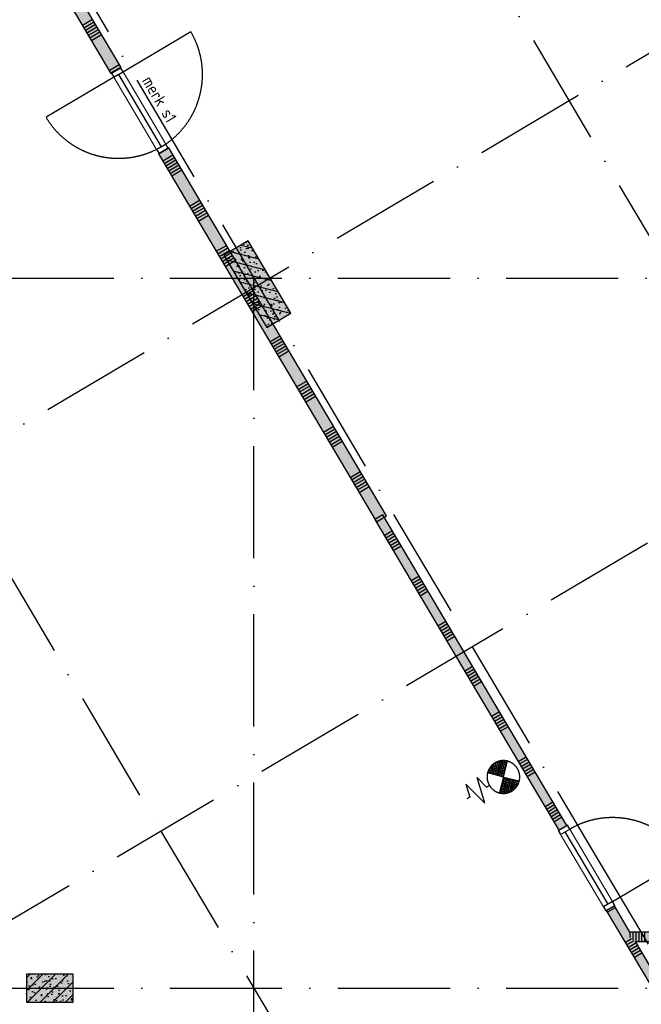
# Model space of a CAD drawing. Header units: millimetres. Extents: x 20872 to 297961, y -293704 to 213007.
# Tile 162 of 256: x 68175 to 74833, y -10894 to -354. Entities that reach past the tile are written whole.
import ezdxf
from ezdxf.enums import TextEntityAlignment as Align
from ezdxf.xclip import XClip

# ---------------------------------------------------------------- set-up
doc = ezdxf.new("R2010")
doc.units = ezdxf.units.MM
doc.header["$LTSCALE"] = 100
doc.header["$XCLIPFRAME"] = 2
doc.linetypes.add('ACAD_ISO10W100', pattern=[18, 12, -3, 0, -3])
for name, color, linetype in [('A--L$7--_stramien', 1, 'Continuous'), ('A--L20--_bovenbouw', 3, 'Continuous'), ('A--L30--_afbouw', 7, 'Continuous'), ('A--L65--_beveiligingsinstallaties', 8, 'Continuous'), ('A--T$7--_stramien', 7, 'Continuous'), ('BURO_tekst', 7, 'Continuous'), ('XREFS', 9, 'Continuous')]:
    doc.layers.add(name, color=color, linetype=linetype)
doc.styles.add('GBB_ISOP', font='isocp.shx')

# ---------------------------------------------------------------- blocks, each defined once
blk = doc.blocks.new('stramienlijnen_1')
at = {"layer": 'A--L$7--_stramien', "color": 1, "linetype": 'ACAD_ISO10W100', "lineweight": -3}
for p, q in [((47999, 68712), (76352.4, 20826.6)), ((44667.3, 66739.2), (73020.6, 18853.8)), ((41335.5, 64766.5), (69688.8, 16881.1)), ((60732.6, 16807.7), (77391.4, 26671.5)), ((57184.5, 22800), (138184.5, 22800)), ((63025.3, 12935.6), (79684.1, 22799.4)), ((70684.5, 0), (70684.5, 22800)), ((73020.6, 18853.8), (74294.3, 16702.7)), ((69688.8, 16881.1), (70962.6, 14729.9)), ((74294.3, 16702.7), (85457.8, -2152.7)), ((57184.5, 15200), (138184.5, 15200))]:
    blk.add_line(p, q, dxfattribs=at)
blk = doc.blocks.new('1e verdieping bestaand leeg')
at = {"layer": 'A--T$7--_stramien'}
blk.add_blockref('stramienlijnen_1', (0, 0), dxfattribs=at)
blk = doc.blocks.new('BURO_onderaanzicht')
at = {"color": 7}
blk.add_line((-432, 0), (432, 0), dxfattribs=at)
blk = doc.blocks.new('65_brandslanghas_01_P03_BV')
at = {"color": 1}
for p, q in [((0, 0), (-123, 122)), ((-120, 120), (-88, 152)), ((7, 7), (-117, 130)), ((-107, 107), (-45, 169)), ((19, 19), (-103, 141)), ((-95, 95), (-15, 174)), ((31, 31), (-88, 151)), ((-82, 82), (10, 175)), ((44, 44), (-72, 160)), ((-70, 70), (32, 172)), ((-58, 58), (52, 167)), ((56, 56), (-54, 166)), ((-45, 45), (70, 160)), ((69, 69), (-34, 172)), ((-33, 33), (86, 152)), ((-21, 21), (101, 143)), ((81, 81), (-13, 175)), ((-8, 8), (115, 132)), ((0, 0), (122, 122)), ((93, 93), (12, 175)), ((106, 106), (41, 170)), ((118, 118), (81, 155)), ((315, 140), (245, -140)), ((315, 140), (385, -140)), ((0, 0), (-123, -123)), ((-116, -133), (8, -8)), ((-103, -144), (20, -20)), ((-21, -175), (-98, -98)), ((-88, -153), (33, -33)), ((5, -176), (-85, -85)), ((28, -174), (-73, -73)), ((-71, -161), (45, -45)), ((48, -169), (-61, -61)), ((-53, -168), (58, -58)), ((66, -163), (-48, -48)), ((83, -155), (-36, -36)), ((-33, -173), (70, -70)), ((99, -146), (-24, -24)), ((113, -135), (-11, -11)), ((-11, -176), (82, -82)), ((0, 0), (122, -123)), ((14, -176), (95, -95)), ((210, 0), (175, 0)), ((245, -140), (210, 0)), ((385, -140), (420, 0)), ((420, 0), (455, 0)), ((-52, -169), (-110, -110)), ((43, -171), (107, -107)), ((84, -155), (119, -119))]:
    blk.add_line(p, q, dxfattribs=at)
at = {"color": 1, "ltscale": 2}
blk.add_lwpolyline([(-124, -125, 0.412892), (124, -125, -1.104742)], format="xyb", dxfattribs=at)
at = {"color": 1}
blk.add_arc((0, 0), 175, 314.9295, 226.2, dxfattribs=at)
blk = doc.blocks.new('2016-01-28 101 1e verdieping bestaand')
at = {"layer": 'A--L20--_bovenbouw', "linetype": 'Continuous', "lineweight": -3}
h = blk.add_hatch(dxfattribs=at)
h.set_pattern_fill('SWAND', color=1, scale=5, angle=120.6301, style=0)
h.set_pattern_definition([(210.63, (72104.16, 20254.05), (286.59, -484.017), []), (210.63, (72088.24, 20280.94), (286.59, -484.017), []), (210.63, (72072.3, 20307.8), (286.59, -484.017), []), (210.63, (72056.4, 20334.7), (286.59, -484.017), []), (210.63, (72040.5, 20361.6), (286.59, -484.017), []), (210.63, (72024.55, 20388.5), (286.59, -484.017), []), (210.63, (72008.63, 20415.4), (286.59, -484.017), [])])
h.paths.add_polyline_path([(69772, 24194), (69664, 24130), (71997, 20190), (72104, 20254)], flags=0)
h.paths.add_polyline_path([(67479, 28066), (67371, 28002), (69154, 24990), (69262, 25054)], flags=0)
h.paths.add_polyline_path([(62671, 36186), (62499, 36230), (66862, 28862), (66969, 28926)], flags=0)
for points in [[(67479, 28066), (67371, 28002), (69154, 24990), (69262, 25054)], [(69772, 24194), (69664, 24130), (71997, 20190), (72104, 20254)], [(70364, 23046), (70822, 22272), (71081, 22425), (70622, 23199)], [(72067, 20266), (71981, 20215), (73950, 16891), (74036, 16942)], [(74545, 16081), (74459, 16030), (74934, 15228), (74934, 15350), (74978, 15350), (74771, 15700), (74716, 15741), (74712, 15800)], [(74716, 15741), (74771, 15700), (75476, 15700), (75476, 15800), (74712, 15800)], [(68248, 15050), (68748, 15050), (68748, 15350), (68248, 15350)]]:
    blk.add_hatch(color=60, dxfattribs=at).paths.add_polyline_path(points, flags=0)
h = blk.add_hatch(dxfattribs=at)
h.set_pattern_fill('PREFB', color=1, scale=5, angle=-59.3699, style=0)
h.set_pattern_definition([(345.63, (70363.88, 23046.45), (23.825, 92.9965), []), (317.63, (70363.876, 23046.45), (81.828, 18.4822), [0, -81.6, -46.2, 0, -67.2]), (348.63, (70363.876, 23046.45), (60.4637, 57.2027), [0, -80.8, 0, -82.4, 0, -66.4]), (11.63, (70363.876, 23046.45), (33.4675, 75.497), [0, -80, 0, -480, -65.8])])
h.paths.add_polyline_path([(70364, 23046), (70822, 22272), (71081, 22425), (70622, 23199)], flags=0)
h = blk.add_hatch(dxfattribs=at)
h.set_pattern_fill('SWAND', color=1, scale=5, angle=-59.3699, style=0)
h.set_pattern_definition([(30.63, (71981.4, 20215.2), (-286.59, 484.017), []), (30.63, (71997.3, 20188.3), (-286.59, 484.017), []), (30.63, (72013.24, 20161.4), (-286.59, 484.017), []), (30.63, (72029.16, 20134.5), (-286.59, 484.017), []), (30.63, (72045.1, 20107.6), (-286.59, 484.017), []), (30.63, (72061, 20080.74), (-286.59, 484.017), []), (30.63, (72076.93, 20053.85), (-286.59, 484.017), [])])
h.paths.add_polyline_path([(72067, 20266), (71981, 20215), (73950, 16891), (74036, 16942)], flags=0)
h.paths.add_polyline_path([(74545, 16081), (74459, 16030), (74934, 15228), (74934, 15350), (74978, 15350), (74771, 15700), (74716, 15741), (74712, 15800)], flags=0)
h = blk.add_hatch(dxfattribs=at)
h.set_pattern_fill('SWAND', color=1, scale=5, angle=-0.0005, style=0)
h.set_pattern_definition([(90, (74683.4, 15699.9), (-562.5, 0.005), []), (90, (74714.7, 15699.9), (-562.5, 0.005), []), (90, (74745.9, 15699.9), (-562.5, 0.005), []), (90, (74777.2, 15699.9), (-562.5, 0.005), []), (90, (74808.4, 15699.9), (-562.5, 0.005), []), (90, (74839.7, 15699.9), (-562.5, 0.005), []), (90, (74870.9, 15699.9), (-562.5, 0.005), [])])
h.paths.add_polyline_path([(74716, 15741), (74771, 15700), (75476, 15700), (75476, 15800), (74712, 15800)], flags=0)
h = blk.add_hatch(dxfattribs=at)
h.set_pattern_fill('PREFB', color=1, scale=5, style=0)
h.set_pattern_definition([(45, (68247.8, 15049.995), (-67.882, 67.882), []), (17, (68247.797, 15049.995), (25.7875, 79.828), [0, -81.6, -46.2, 0, -67.2]), (48, (68247.797, 15049.995), (-18.4156, 81.172), [0, -80.8, 0, -82.4, 0, -66.4]), (71, (68247.797, 15049.995), (-47.9116, 67.263), [0, -80, 0, -480, -65.8])])
h.paths.add_polyline_path([(68248, 15050), (68748, 15050), (68748, 15350), (68248, 15350)], flags=0)
at = {"layer": 'A--L20--_bovenbouw', "color": 2, "linetype": 'Continuous', "lineweight": -3}
for p, q in [((69262, 25054), (67479, 28066)), ((67371, 28002), (69154, 24990)), ((69154, 24990), (69262, 25054)), ((69772, 24194), (69664, 24130)), ((72104, 20254), (69772, 24194)), ((69664, 24130), (71997, 20190)), ((72067, 20266), (71981, 20215)), ((71997, 20190), (72104, 20254)), ((74036, 16942), (72067, 20266)), ((71981, 20215), (73950, 16891)), ((73950, 16891), (74036, 16942)), ((74545, 16081), (74459, 16030)), ((74459, 16030), (74934, 15228)), ((74712, 15800), (74545, 16081)), ((75476, 15800), (74712, 15800)), ((74978, 15350), (74771, 15700)), ((74771, 15700), (75476, 15700))]:
    blk.add_line(p, q, dxfattribs=at)
at = {"layer": 'A--L20--_bovenbouw', "color": 3, "linetype": 'Continuous', "lineweight": -3}
for p, q in [((70622, 23199), (70364, 23046)), ((71081, 22425), (70622, 23199)), ((70364, 23046), (70822, 22272)), ((70822, 22272), (71081, 22425)), ((68748, 15350), (68248, 15350)), ((68248, 15350), (68248, 15050)), ((68748, 15050), (68748, 15350)), ((68248, 15050), (68748, 15050))]:
    blk.add_line(p, q, dxfattribs=at)
at = {"layer": 'A--L30--_afbouw', "color": 1, "linetype": 'Continuous', "lineweight": -3}
for p, q in [((69234, 24979), (70008, 25438)), ((74526, 16128), (75300, 16586))]:
    blk.add_line(p, q, dxfattribs=at)
at = {"layer": 'A--L30--_afbouw', "color": 2, "linetype": 'Continuous', "lineweight": -3}
for p, q in [((69257, 25051), (69159, 24993)), ((69159, 24993), (69185, 24950)), ((69185, 24950), (69283, 25008)), ((69283, 25008), (69257, 25051)), ((69741, 24234), (69643, 24176)), ((69643, 24176), (69669, 24133)), ((69669, 24133), (69767, 24191)), ((69767, 24191), (69741, 24234)), ((74042, 16945), (73944, 16887)), ((73944, 16887), (73969, 16844)), ((73969, 16844), (74067, 16902)), ((74067, 16902), (74042, 16945)), ((74526, 16128), (74428, 16070)), ((74551, 16085), (74526, 16128)), ((74428, 16070), (74453, 16027)), ((74453, 16027), (74551, 16085))]:
    blk.add_line(p, q, dxfattribs=at)
at = {"layer": 'A--L30--_afbouw', "color": 1, "linetype": 'Continuous', "lineweight": 18}
for p, q in [((69283, 25008), (69741, 24234)), ((69185, 24950), (69643, 24176)), ((74526, 16128), (74067, 16902)), ((74428, 16070), (73969, 16844))]:
    blk.add_line(p, q, dxfattribs=at)
at = {"layer": 'A--L30--_afbouw', "color": 1, "linetype": 'Continuous', "lineweight": -3}
blk.add_lwpolyline([(69234, 24979), (68459, 24521)], dxfattribs=at)
blk.add_arc((69234, 24979), 900, 300.6301, 30.6301, dxfattribs=at)
at = {"layer": 'A--L30--_afbouw', "color": 1, "linetype": 'Continuous', "lineweight": -3, "extrusion": (0, 0, -1)}
for centre, start, end in [((-69234, 24979), 239.3699, 329.3699), ((-74526, 16128), 59.3699, 149.3699)]:
    blk.add_arc(centre, 900, start, end, dxfattribs=at)
at = {"layer": 'A--L$7--_stramien'}
blk.add_blockref('stramienlijnen_1', (0, 0), dxfattribs=at)
at = {"layer": 'A--L30--_afbouw', "color": 1, "linetype": 'Continuous', "lineweight": -3, "extrusion": (1.15578e-17, 2.02754e-17, -1), "xscale": 1.041666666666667, "zscale": -1, "rotation": 239.3698847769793}
blk.add_blockref('BURO_onderaanzicht', (-69463, 24592, 400), dxfattribs=at)
at = {"layer": 'A--L30--_afbouw', "color": 1, "linetype": 'Continuous', "lineweight": -3, "extrusion": (7.38865e-17, -1.36799e-16, -1), "xscale": 1.041666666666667, "zscale": -1, "rotation": 59.3698847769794}
blk.add_blockref('BURO_onderaanzicht', (-74248, 16486), dxfattribs=at)
at = {"layer": 'A--L65--_beveiligingsinstallaties', "color": 8, "linetype": 'Continuous', "lineweight": -3, "rotation": 210.6301152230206}
blk.add_blockref('65_brandslanghas_01_P03_BV', (73357, 17459), dxfattribs=at)
blk.add_blockref('65_brandslanghas_01_P03_BV', (73357, 17459), dxfattribs=at)
at = {"layer": 'BURO_tekst', "color": 1, "style": 'GBB_ISOP'}
blk.add_text('merk s1', height=125, rotation=300.6301, dxfattribs=at).set_placement((69673, 24715, 112), align=Align.MIDDLE_CENTER)

msp = doc.modelspace()

# ---------------------------------------------------------------- block references
at = {"layer": 'XREFS', "color": 32, "true_color": 0xcb7615}
ref = msp.add_blockref('1e verdieping bestaand leeg', (-1, -25920), dxfattribs=at)
XClip(ref).set_block_clipping_path([(116767.0762143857, 82263.1420219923), (116767.0762143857, 115683.1420219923), (179861.0762143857, 115683.1420219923), (179861.0762143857, 13442.9004429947), (164491.5066313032, 13442.9004429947), (116767.0762143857, 29769.3836009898)])
at = {"layer": 'XREFS', "color": 31, "true_color": 0xdec496}
ref = msp.add_blockref('2016-01-28 101 1e verdieping bestaand', (-1, -25920), dxfattribs=at)
XClip(ref).set_block_clipping_path([(116767.0762143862, 29769.3836009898), (164491.5066313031, 13442.9004429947), (179861.0762143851, 13442.9004429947), (179861.0762143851, -11696.8579780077), (20873.0762143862, -11696.8579780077), (20873.0762143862, 82263.1420219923), (116767.0762143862, 82263.1420219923)])

doc.saveas('drawing.dxf')
